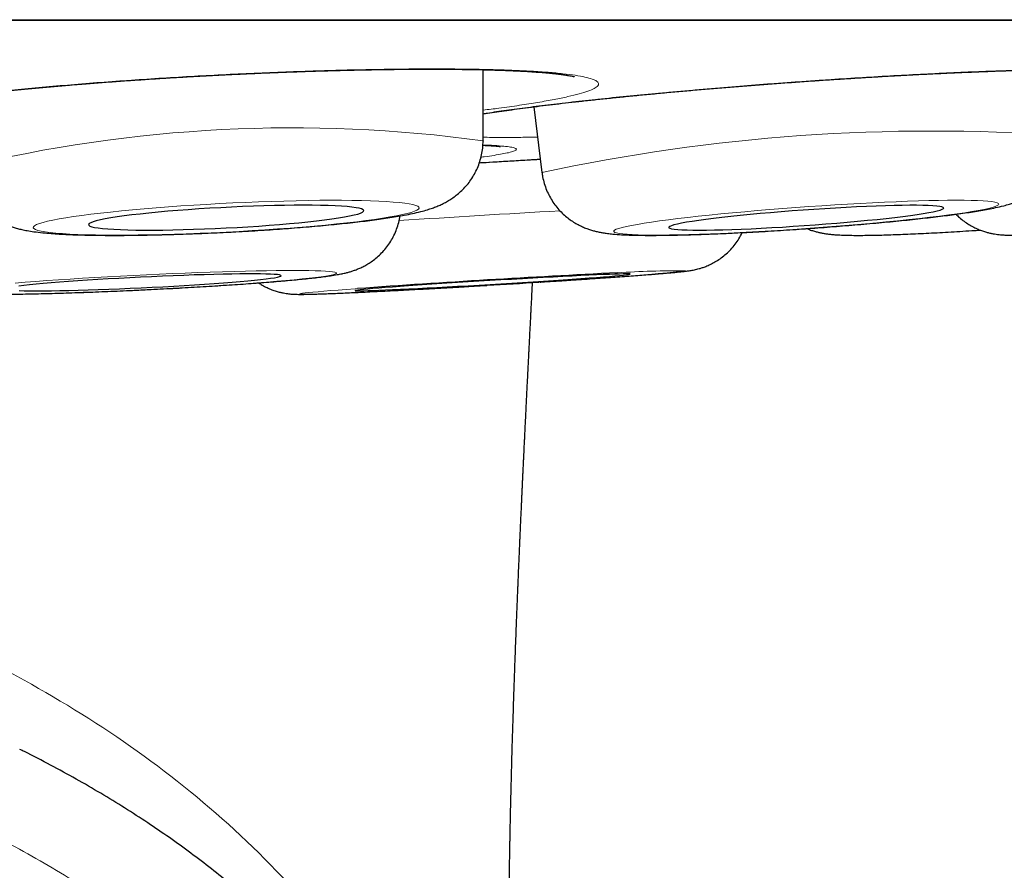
# Model space of a CAD drawing. Header units: millimetres. Extents: x 8 to 761, y 12 to 790.
# Tile 10 of 241: x 360.12 to 364.5, y 353.23 to 357.01. Entities that reach past the tile are written whole.
import ezdxf

# ---------------------------------------------------------------- set-up
doc = ezdxf.new("R2010")
doc.units = ezdxf.units.MM

msp = doc.modelspace()

# ---------------------------------------------------------------- linework, layer by layer
at = {"color": 252, "linetype": 'Continuous', "lineweight": 0}
msp.add_line((337.6885, 357.0097), (371.0841, 357.0097), dxfattribs=at)
at = {"color": 7, "linetype": 'Continuous', "lineweight": 30}
for p, q in [((337.7188, 357.0073), (371.0537, 357.0073)), ((362.1802, 356.4711), (362.1807, 356.7873)), ((362.4057, 356.6225), (362.4418, 356.3306)), ((362.1802, 356.4711), (362.1801, 356.47)), ((362.4424, 356.3289), (362.4418, 356.3306))]:
    msp.add_line(p, q, dxfattribs=at)
at = {"color": 252, "linetype": 'Continuous', "lineweight": 0, "flags": 128}
for points in [[(361.0375, 356.0653), (361.0954, 356.0684), (361.1531, 356.0718), (361.2102, 356.0754), (361.2665, 356.0793), (361.3218, 356.0834), (361.3758, 356.0877), (361.4283, 356.0922), (361.4789, 356.0968), (361.5276, 356.1016), (361.574, 356.1066), (361.618, 356.1116), (361.6593, 356.1168), (361.6978, 356.1219), (361.7332, 356.1272), (361.7655, 356.1324), (361.7945, 356.1376), (361.82, 356.1428), (361.842, 356.1479), (361.8603, 356.1529), (361.8748, 356.1579), (361.8855, 356.1626), (361.8923, 356.1673), (361.8953, 356.1718), (361.8943, 356.176), (361.8894, 356.1801), (361.8806, 356.1839), (361.868, 356.1875), (361.8516, 356.1908), (361.8315, 356.1939), (361.8077, 356.1966), (361.7805, 356.199), (361.7498, 356.2012), (361.7159, 356.2029), (361.6789, 356.2044), (361.639, 356.2055), (361.5963, 356.2063), (361.5511, 356.2067), (361.5035, 356.2067), (361.4538, 356.2065), (361.4023, 356.2058), (361.349, 356.2048), (361.2943, 356.2035), (361.2385, 356.2018), (361.1817, 356.1998), (361.1243, 356.1975), (361.0665, 356.1948), (361.0085, 356.1919), (360.9507, 356.1887), (360.8933, 356.1852), (360.8365, 356.1814), (360.7807, 356.1774), (360.726, 356.1732), (360.6728, 356.1688), (360.6212, 356.1643), (360.5715, 356.1595), (360.5239, 356.1546), (360.4787, 356.1496), (360.4361, 356.1445), (360.3961, 356.1394), (360.3591, 356.1342), (360.3252, 356.129), (360.2946, 356.1237), (360.2673, 356.1185), (360.2436, 356.1134), (360.2234, 356.1083), (360.207, 356.1033), (360.1944, 356.0985), (360.1856, 356.0937), (360.1807, 356.0892), (360.1798, 356.0848), (360.1827, 356.0806), (360.1895, 356.0767), (360.2002, 356.073), (360.2148, 356.0695), (360.233, 356.0663), (360.255, 356.0635), (360.2805, 356.0609), (360.3095, 356.0586), (360.3418, 356.0566), (360.3773, 356.055), (360.4157, 356.0537), (360.4571, 356.0528), (360.501, 356.0522), (360.5474, 356.052), (360.5961, 356.0521), (360.6468, 356.0526), (360.6992, 356.0534), (360.7532, 356.0545), (360.8085, 356.056), (360.8648, 356.0579), (360.922, 356.0601), (360.9796, 356.0625), (361.0375, 356.0653)], [(364.4744, 356.19), (364.4722, 356.1931), (364.4661, 356.1959), (364.4562, 356.1984), (364.4424, 356.2006), (364.4248, 356.2025), (364.4036, 356.204), (364.3788, 356.2053), (364.3505, 356.2061), (364.3189, 356.2066), (364.284, 356.2068), (364.2461, 356.2066), (364.2054, 356.206), (364.162, 356.2051), (364.1161, 356.2039), (364.0679, 356.2023), (364.0176, 356.2004), (363.9656, 356.1981), (363.9119, 356.1956), (363.8569, 356.1927), (363.8008, 356.1896), (363.7439, 356.1861), (363.6864, 356.1824), (363.6286, 356.1785), (363.5707, 356.1744), (363.5131, 356.17), (363.4559, 356.1655), (363.3995, 356.1608), (363.344, 356.1559), (363.2898, 356.151), (363.2371, 356.1459), (363.1862, 356.1407), (363.1372, 356.1356), (363.0904, 356.1303), (363.046, 356.1251), (363.0042, 356.1199), (362.9652, 356.1147), (362.9292, 356.1096), (362.8963, 356.1046), (362.8667, 356.0997), (362.8406, 356.095), (362.8179, 356.0904), (362.799, 356.0859), (362.7837, 356.0817), (362.7723, 356.0777), (362.7648, 356.0739), (362.7611, 356.0704), (362.7613, 356.0672), (362.7654, 356.0642), (362.7735, 356.0615), (362.7853, 356.0592), (362.801, 356.0571), (362.8204, 356.0554), (362.8434, 356.054), (362.87, 356.053), (362.9, 356.0523), (362.9332, 356.052), (362.9696, 356.052), (363.009, 356.0524), (363.0511, 356.0531), (363.0958, 356.0542), (363.1428, 356.0556), (363.1921, 356.0574), (363.2432, 356.0595), (363.2961, 356.0619), (363.3505, 356.0646), (363.4061, 356.0676), (363.4626, 356.0709), (363.5198, 356.0744), (363.5775, 356.0782), (363.6354, 356.0823), (363.6932, 356.0865), (363.7507, 356.091), (363.8075, 356.0956), (363.8635, 356.1004), (363.9183, 356.1053), (363.9718, 356.1103), (364.0237, 356.1154), (364.0737, 356.1206), (364.1216, 356.1258), (364.1672, 356.131), (364.2103, 356.1362), (364.2508, 356.1414), (364.2883, 356.1466), (364.3227, 356.1516), (364.354, 356.1566), (364.3819, 356.1614), (364.4063, 356.1661), (364.4271, 356.1706), (364.4442, 356.1749), (364.4575, 356.179), (364.467, 356.1829), (364.4727, 356.1866), (364.4744, 356.19)], [(361.5285, 355.8831), (361.5265, 355.8852), (361.5205, 355.8871), (361.5107, 355.8889), (361.497, 355.8904), (361.4795, 355.8917), (361.4584, 355.8927), (361.4336, 355.8935), (361.4054, 355.8941), (361.3738, 355.8945), (361.3391, 355.8946), (361.3012, 355.8945), (361.2605, 355.8941), (361.2171, 355.8935), (361.1712, 355.8926), (361.123, 355.8915), (361.0728, 355.8902), (361.0207, 355.8887), (360.967, 355.887), (360.912, 355.885), (360.8559, 355.8829), (360.7989, 355.8805), (360.7413, 355.878), (360.6835, 355.8754), (360.6255, 355.8725), (360.5678, 355.8696), (360.5105, 355.8665), (360.454, 355.8633), (360.3984, 355.86), (360.3441, 355.8566), (360.2913, 355.8531), (360.2402, 355.8496), (360.1911, 355.8461), (360.1441, 355.8425), (360.0996, 355.8389)], [(360.1019, 355.7897), (360.1466, 355.7905), (360.1937, 355.7914), (360.2429, 355.7926), (360.2941, 355.794), (360.347, 355.7957), (360.4014, 355.7975), (360.457, 355.7996), (360.5136, 355.8018), (360.5709, 355.8042), (360.6287, 355.8068), (360.6866, 355.8096), (360.7445, 355.8125), (360.802, 355.8155), (360.859, 355.8187), (360.9151, 355.8219), (360.97, 355.8253), (361.0236, 355.8287), (361.0756, 355.8322), (361.1257, 355.8357), (361.1738, 355.8393), (361.2196, 355.8428), (361.2628, 355.8464), (361.3034, 355.8499), (361.341, 355.8534), (361.3757, 355.8569), (361.407, 355.8603), (361.4351, 355.8636), (361.4596, 355.8668), (361.4806, 355.8699), (361.4978, 355.8728), (361.5113, 355.8756), (361.5209, 355.8783), (361.5267, 355.8808), (361.5285, 355.8831)], [(361.6223, 355.8141), (361.6107, 355.8133), (361.5716, 355.8103), (361.5354, 355.8075), (361.5024, 355.8049), (361.4726, 355.8024), (361.4463, 355.8002), (361.4235, 355.7981), (361.4043, 355.7962), (361.3889, 355.7945), (361.3773, 355.793), (361.3695, 355.7917), (361.3657, 355.7907), (361.3657, 355.7899), (361.3697, 355.7894), (361.3775, 355.789), (361.3892, 355.789), (361.4047, 355.7891), (361.424, 355.7895), (361.4469, 355.7902), (361.4733, 355.7911), (361.5031, 355.7922), (361.5363, 355.7935), (361.5725, 355.7951), (361.6117, 355.7968), (361.6537, 355.7988), (361.6984, 355.801), (361.7454, 355.8033), (361.7945, 355.8059), (361.8457, 355.8086), (361.8985, 355.8114), (361.9528, 355.8144), (362.0084, 355.8175), (362.0649, 355.8207), (362.1222, 355.824), (362.1799, 355.8274), (362.1987, 355.8286)]]:
    msp.add_lwpolyline(points, dxfattribs=at)
at = {"color": 7, "linetype": 'Continuous', "lineweight": 30, "flags": 128}
for points in [[(361.0375, 356.0837), (361.0862, 356.0863), (361.1345, 356.0892), (361.1822, 356.0923), (361.229, 356.0957), (361.2746, 356.0993), (361.3187, 356.103), (361.361, 356.107), (361.4013, 356.111), (361.4392, 356.1152), (361.4747, 356.1195), (361.5073, 356.1239), (361.537, 356.1283), (361.5636, 356.1327), (361.5868, 356.137), (361.6065, 356.1413), (361.6226, 356.1456), (361.6351, 356.1497), (361.6437, 356.1538), (361.6486, 356.1576), (361.6495, 356.1613), (361.6466, 356.1648), (361.6399, 356.168), (361.6293, 356.171), (361.615, 356.1738), (361.5971, 356.1763), (361.5756, 356.1784), (361.5507, 356.1803), (361.5226, 356.1818), (361.4913, 356.183), (361.4573, 356.1839), (361.4205, 356.1844), (361.3814, 356.1846), (361.3401, 356.1844), (361.2968, 356.1839), (361.252, 356.183), (361.2057, 356.1818), (361.1584, 356.1803), (361.1104, 356.1784), (361.0619, 356.1763), (361.0132, 356.1738), (360.9647, 356.171), (360.9166, 356.168), (360.8693, 356.1648), (360.8231, 356.1613), (360.7782, 356.1576), (360.735, 356.1538), (360.6936, 356.1497), (360.6545, 356.1456), (360.6178, 356.1413), (360.5837, 356.137), (360.5525, 356.1327), (360.5243, 356.1283), (360.4995, 356.1239), (360.478, 356.1195), (360.46, 356.1152), (360.4457, 356.111), (360.4351, 356.107), (360.4284, 356.103), (360.4255, 356.0993), (360.4265, 356.0957), (360.4313, 356.0923), (360.4399, 356.0892), (360.4524, 356.0863), (360.4685, 356.0837), (360.4883, 356.0813), (360.5115, 356.0793), (360.538, 356.0776), (360.5677, 356.0763), (360.6004, 356.0752), (360.6358, 356.0745), (360.6738, 356.0742), (360.714, 356.0742), (360.7564, 356.0745), (360.8004, 356.0752), (360.846, 356.0763), (360.8928, 356.0776), (360.9406, 356.0793), (360.9889, 356.0813), (361.0375, 356.0837)], [(364.229, 356.1726), (364.2268, 356.1752), (364.2208, 356.1775), (364.2111, 356.1795), (364.1975, 356.1812), (364.1803, 356.1825), (364.1595, 356.1836), (364.1353, 356.1842), (364.1079, 356.1846), (364.0773, 356.1845), (364.0438, 356.1842), (364.0076, 356.1835), (363.969, 356.1824), (363.9281, 356.181), (363.8853, 356.1793), (363.8408, 356.1772), (363.7949, 356.1749), (363.7478, 356.1723), (363.7, 356.1694), (363.6516, 356.1662), (363.603, 356.1628), (363.5544, 356.1593), (363.5063, 356.1555), (363.4589, 356.1515), (363.4125, 356.1474), (363.3674, 356.1432), (363.3238, 356.1389), (363.2822, 356.1346), (363.2426, 356.1302), (363.2054, 356.1258), (363.1708, 356.1214), (363.1391, 356.1171), (363.1103, 356.1129), (363.0848, 356.1087), (363.0627, 356.1047), (363.044, 356.1009), (363.029, 356.0972), (363.0177, 356.0938), (363.0102, 356.0905), (363.0065, 356.0875), (363.0067, 356.0848), (363.0108, 356.0823), (363.0187, 356.0802), (363.0303, 356.0783), (363.0457, 356.0768), (363.0647, 356.0756), (363.0872, 356.0748), (363.1131, 356.0743), (363.1421, 356.0741), (363.1742, 356.0743), (363.209, 356.0749), (363.2465, 356.0758), (363.2862, 356.077), (363.3281, 356.0785), (363.3718, 356.0804), (363.4171, 356.0826), (363.4636, 356.0851), (363.5111, 356.0879), (363.5593, 356.0909), (363.6078, 356.0942), (363.6564, 356.0977), (363.7048, 356.1013), (363.7526, 356.1052), (363.7995, 356.1092), (363.8453, 356.1134), (363.8897, 356.1176), (363.9323, 356.122), (363.973, 356.1263), (364.0114, 356.1307), (364.0473, 356.1351), (364.0805, 356.1395), (364.1108, 356.1437), (364.1379, 356.1479), (364.1618, 356.152), (364.1822, 356.1559), (364.199, 356.1597), (364.2122, 356.1633), (364.2216, 356.1666), (364.2272, 356.1697), (364.229, 356.1726)], [(361.2828, 355.8713), (361.2808, 355.873), (361.2749, 355.8746), (361.2652, 355.876), (361.2517, 355.8771), (361.2346, 355.878), (361.2139, 355.8787), (361.1897, 355.8792), (361.1623, 355.8794), (361.1318, 355.8794), (361.0983, 355.8792), (361.0622, 355.8787), (361.0236, 355.878), (360.9827, 355.877), (360.9399, 355.8759), (360.8953, 355.8745), (360.8494, 355.8729), (360.8023, 355.8711), (360.7544, 355.8691), (360.7059, 355.867), (360.6572, 355.8647), (360.6087, 355.8622), (360.5605, 355.8596), (360.513, 355.8569), (360.4665, 355.8541), (360.4212, 355.8513), (360.3776, 355.8483), (360.3358, 355.8454), (360.2961, 355.8424), (360.2588, 355.8394), (360.2241, 355.8364), (360.1923, 355.8335), (360.1634, 355.8306), (360.1378, 355.8277), (360.1155, 355.825)], [(360.1164, 355.8051), (360.1389, 355.8045), (360.1647, 355.8042), (360.1937, 355.8041), (360.2257, 355.8042), (360.2605, 355.8046), (360.2979, 355.8052), (360.3377, 355.806), (360.3796, 355.8071), (360.4233, 355.8084), (360.4686, 355.8099), (360.5151, 355.8115), (360.5627, 355.8134), (360.6109, 355.8155), (360.6595, 355.8177), (360.7082, 355.8201), (360.7566, 355.8226), (360.8045, 355.8253), (360.8515, 355.828), (360.8974, 355.8308), (360.9419, 355.8337), (360.9846, 355.8367), (361.0254, 355.8397), (361.0639, 355.8427), (361.0999, 355.8457), (361.1333, 355.8486), (361.1636, 355.8515), (361.1909, 355.8544), (361.2149, 355.8572), (361.2354, 355.8599), (361.2524, 355.8624), (361.2657, 355.8649), (361.2752, 355.8672), (361.2809, 355.8693), (361.2828, 355.8713)], [(362.8345, 355.8785), (362.8325, 355.8791), (362.8267, 355.8794), (362.817, 355.8795), (362.8036, 355.8793), (362.7865, 355.8789), (362.7659, 355.8783), (362.7418, 355.8774), (362.7145, 355.8763), (362.684, 355.875), (362.6506, 355.8735), (362.6145, 355.8718), (362.5759, 355.8698), (362.5351, 355.8678), (362.4923, 355.8655), (362.4479, 355.8631), (362.4019, 355.8606), (362.3549, 355.8579), (362.307, 355.8552), (362.2586, 355.8523), (362.21, 355.8494), (362.1614, 355.8465), (362.1132, 355.8435), (362.0658, 355.8405), (362.0193, 355.8375), (361.9741, 355.8345), (361.9304, 355.8316), (361.8886, 355.8288), (361.849, 355.826), (361.8117, 355.8233), (361.777, 355.8208), (361.7451, 355.8183), (361.7162, 355.8161), (361.6905, 355.814), (361.6682, 355.812), (361.6494, 355.8103), (361.6342, 355.8087), (361.6228, 355.8074), (361.6151, 355.8063), (361.6113, 355.8054), (361.6113, 355.8047), (361.6152, 355.8043), (361.623, 355.8041), (361.6345, 355.8041), (361.6497, 355.8044), (361.6686, 355.8049), (361.691, 355.8057), (361.7167, 355.8067), (361.7457, 355.8079), (361.7776, 355.8093), (361.8124, 355.8109), (361.8498, 355.8127), (361.8895, 355.8147), (361.9313, 355.8169), (361.975, 355.8192), (362.0202, 355.8217), (362.0667, 355.8243), (362.1142, 355.827), (362.1624, 355.8298), (362.211, 355.8327), (362.2596, 355.8356), (362.308, 355.8386), (362.3559, 355.8416), (362.4029, 355.8446), (362.4488, 355.8475), (362.4932, 355.8505), (362.536, 355.8534), (362.5767, 355.8562), (362.6153, 355.8589), (362.6513, 355.8615), (362.6846, 355.864), (362.7151, 355.8664), (362.7423, 355.8685), (362.7664, 355.8706), (362.7869, 355.8724), (362.8039, 355.8741), (362.8173, 355.8755), (362.8268, 355.8767), (362.8326, 355.8777), (362.8345, 355.8785)]]:
    msp.add_lwpolyline(points, dxfattribs=at)
at = {"color": 252, "linetype": 'Continuous', "lineweight": 0}
for centre, radius, start, end in [((361.3343, 350.3071), 6.2218, 82.18611, 103.64943), ((364.1732, 348.2834), 8.2313, 85.95974, 102.14242), ((367.1249, 274.2267), 82.0623, 93.215078, 93.716467), ((361.9044, 366.8207), 10.9905, 272.73393, 276.14088), ((363.0432, 352.1371), 3.7563, 89.437, 94.0399)]:
    msp.add_arc(centre, radius, start, end, dxfattribs=at)
at = {"color": 7, "linetype": 'Continuous', "lineweight": 30}
for centre, radius, start, end in [((365.386, 303.2183), 52.7303, 92.83441, 94.09312), ((358.5573, 416.8907), 61.1706, 273.412729, 273.62852)]:
    msp.add_arc(centre, radius, start, end, dxfattribs=at)
for points, knots in [([(359.4333, 356.5946), (359.4333, 356.5946), (359.4332, 356.5946), (359.4361, 356.5958), (359.4421, 356.5979), (359.4517, 356.6009), (359.4648, 356.6046), (359.4818, 356.609), (359.5026, 356.6139), (359.5272, 356.6192), (359.5555, 356.6248), (359.5876, 356.6308), (359.6232, 356.6369), (359.6624, 356.6432), (359.7048, 356.6497), (359.7502, 356.6562), (359.7986, 356.6627), (359.8495, 356.6692), (359.9031, 356.6757), (359.9591, 356.6822), (360.0176, 356.6886), (360.0784, 356.6949), (360.1412, 356.7012), (360.2059, 356.7073), (360.2725, 356.7133), (360.333, 356.7185), (360.3837, 356.7227), (360.435, 356.7268), (360.4949, 356.7314), (360.5671, 356.7367), (360.6401, 356.7418), (360.714, 356.7467), (360.7885, 356.7514), (360.8635, 356.7559), (360.939, 356.7601), (361.0148, 356.764), (361.0904, 356.7677), (361.1657, 356.7712), (361.2407, 356.7743), (361.3154, 356.7772), (361.3895, 356.7798), (361.4629, 356.7822), (361.5352, 356.7842), (361.6063, 356.7859), (361.6758, 356.7873), (361.7437, 356.7884), (361.8101, 356.7892), (361.875, 356.7897), (361.9384, 356.7899), (361.9998, 356.7898), (362.059, 356.7893), (362.1157, 356.7886), (362.1696, 356.7876), (362.2207, 356.7863), (362.2691, 356.7847), (362.3149, 356.7828), (362.3579, 356.7807), (362.3979, 356.7783), (362.4345, 356.7758), (362.4676, 356.773), (362.4969, 356.7701), (362.5222, 356.7672), (362.5434, 356.7643), (362.56, 356.7617), (362.5722, 356.7594), (362.5806, 356.7575), (362.5851, 356.7564), (362.5869, 356.7558), (362.5865, 356.7559), (362.5864, 356.7559)], [0, 0, 0, 0, 0.00526, 0.015102, 0.025932, 0.037726, 0.050404, 0.06384, 0.077883, 0.092366, 0.107231, 0.122514, 0.13812, 0.153969, 0.169996, 0.186146, 0.20237, 0.21863, 0.234799, 0.251188, 0.267598, 0.28403, 0.300488, 0.316974, 0.333496, 0.35006, 0.361033, 0.369775, 0.386328, 0.402859, 0.419384, 0.435913, 0.452454, 0.469011, 0.485593, 0.502207, 0.518839, 0.535344, 0.551889, 0.568483, 0.585106, 0.601733, 0.618337, 0.634895, 0.651386, 0.667792, 0.684226, 0.700748, 0.717322, 0.733907, 0.750451, 0.766911, 0.783244, 0.799421, 0.81556, 0.83177, 0.84799, 0.864148, 0.880176, 0.895995, 0.911517, 0.926636, 0.941238, 0.955584, 0.967898, 0.979408, 0.990011, 0.999662, 1, 1, 1, 1]), ([(362.1803, 356.5905), (362.1806, 356.5905), (362.193, 356.5926), (362.2203, 356.5968), (362.2625, 356.6031), (362.3081, 356.6095), (362.3564, 356.6161), (362.4074, 356.6227), (362.4609, 356.6294), (362.5168, 356.6361), (362.5751, 356.6429), (362.6357, 356.6497), (362.6984, 356.6564), (362.763, 356.6632), (362.8294, 356.6699), (362.898, 356.6766), (362.9571, 356.6822), (363.0171, 356.6878), (363.0773, 356.6932), (363.1497, 356.6995), (363.223, 356.7057), (363.2971, 356.7118), (363.3718, 356.7177), (363.447, 356.7235), (363.5226, 356.7291), (363.5984, 356.7345), (363.6741, 356.7397), (363.7495, 356.7447), (363.8244, 356.7495), (363.8991, 356.7541), (363.9732, 356.7584), (364.0465, 356.7625), (364.1187, 356.7663), (364.1897, 356.7699), (364.2591, 356.7731), (364.3268, 356.7761), (364.3931, 356.7788), (364.4579, 356.7812), (364.5211, 356.7834), (364.5824, 356.7852), (364.6414, 356.7868), (364.698, 356.788), (364.7518, 356.7889), (364.8028, 356.7895), (364.8511, 356.7898), (364.8968, 356.7899), (364.9398, 356.7896), (364.9798, 356.789), (365.0166, 356.7882), (365.0499, 356.7871), (365.0794, 356.7858), (365.1049, 356.7843), (365.1265, 356.7826), (365.1435, 356.781), (365.156, 356.7795), (365.1646, 356.7783), (365.1693, 356.7775), (365.1713, 356.777), (365.1708, 356.7771), (365.1708, 356.7771)], [0, 0, 0, 0, 0.000445, 0.018781, 0.037302, 0.055949, 0.074671, 0.093425, 0.112158, 0.130877, 0.149758, 0.168653, 0.187569, 0.206509, 0.225482, 0.244494, 0.263909, 0.273943, 0.29295, 0.311928, 0.330899, 0.349873, 0.368859, 0.387863, 0.406894, 0.425961, 0.445051, 0.463993, 0.482981, 0.502026, 0.521104, 0.540188, 0.559248, 0.578258, 0.597193, 0.616036, 0.634906, 0.65388, 0.672918, 0.691976, 0.710994, 0.729925, 0.748722, 0.767352, 0.785943, 0.804617, 0.823324, 0.841982, 0.860517, 0.878844, 0.896865, 0.914461, 0.931503, 0.948258, 0.962646, 0.976041, 0.988281, 0.999287, 1, 1, 1, 1]), ([(361.0375, 356.0645), (361.0473, 356.065), (361.0758, 356.0665), (361.1228, 356.0691), (361.1784, 356.0724), (361.2334, 356.076), (361.2878, 356.0798), (361.3412, 356.0839), (361.3936, 356.0881), (361.4448, 356.0925), (361.4945, 356.0971), (361.5427, 356.1019), (361.5892, 356.1068), (361.634, 356.112), (361.6769, 356.1172), (361.7179, 356.1227), (361.7571, 356.1283), (361.7946, 356.1343), (361.831, 356.1407), (361.8671, 356.1479), (361.9008, 356.1557), (361.9299, 356.1637), (361.9537, 356.1715), (361.9738, 356.179), (361.9931, 356.1874), (362.0122, 356.1969), (362.0314, 356.2079), (362.0509, 356.221), (362.0707, 356.2364), (362.0902, 356.2543), (362.109, 356.2748), (362.1265, 356.2978), (362.1421, 356.323), (362.1554, 356.35), (362.1661, 356.3785), (362.174, 356.4081), (362.1791, 356.4391), (362.1798, 356.4602), (362.1801, 356.4711)], [0, 0, 0, 0, 0.017788, 0.051602, 0.085427, 0.119269, 0.15314, 0.187052, 0.221021, 0.255064, 0.289203, 0.323467, 0.357891, 0.392527, 0.427446, 0.462749, 0.498596, 0.535243, 0.573143, 0.613199, 0.65758, 0.694468, 0.719445, 0.741631, 0.761274, 0.779373, 0.796735, 0.813954, 0.831282, 0.848987, 0.867112, 0.885573, 0.904261, 0.923086, 0.941991, 0.96094, 0.979916, 1, 1, 1, 1]), ([(362.4423, 356.3305), (362.443, 356.3242), (362.445, 356.3073), (362.4518, 356.2808), (362.4621, 356.2516), (362.4752, 356.2242), (362.4905, 356.1988), (362.5078, 356.1755), (362.5266, 356.1546), (362.5465, 356.1361), (362.567, 356.1201), (362.5876, 356.1066), (362.6078, 356.0955), (362.6271, 356.0866), (362.6455, 356.0794), (362.663, 356.0737), (362.6799, 356.069), (362.6968, 356.0652), (362.7145, 356.062), (362.7349, 356.059), (362.7618, 356.056), (362.7931, 356.0538), (362.8283, 356.0522), (362.8631, 356.0513), (362.8999, 356.0508), (362.9394, 356.0507), (362.9803, 356.051), (363.0229, 356.0517), (363.0673, 356.0526), (363.1134, 356.0539), (363.1612, 356.0555), (363.2105, 356.0574), (363.2613, 356.0596), (363.3132, 356.0621), (363.3663, 356.0648), (363.4203, 356.0678), (363.4749, 356.0711), (363.5301, 356.0746), (363.5856, 356.0783), (363.6412, 356.0822), (363.6967, 356.0863), (363.7518, 356.0905), (363.8065, 356.095), (363.8605, 356.0996), (363.9136, 356.1043), (363.9656, 356.1091), (364.0164, 356.114), (364.0657, 356.119), (364.1134, 356.1241), (364.1594, 356.1293), (364.2036, 356.1345), (364.2457, 356.1397), (364.2859, 356.145), (364.324, 356.1504), (364.3601, 356.1558), (364.3945, 356.1614), (364.4277, 356.1674), (364.4612, 356.1741), (364.4917, 356.1813), (364.5178, 356.1887), (364.5382, 356.1955), (364.5553, 356.202), (364.5726, 356.2096), (364.5903, 356.2185), (364.6087, 356.2292), (364.6278, 356.2421), (364.6473, 356.2576), (364.6668, 356.2759), (364.6855, 356.2968), (364.7028, 356.3202), (364.718, 356.3457), (364.7309, 356.373), (364.741, 356.4017), (364.7483, 356.4314), (364.7526, 356.4626), (364.7537, 356.4843), (364.7532, 356.4957), (364.7531, 356.4959)], [0, 0, 0, 0, 0.005838, 0.015465, 0.024896, 0.034142, 0.043207, 0.052092, 0.06079, 0.069283, 0.077544, 0.08554, 0.093255, 0.100733, 0.108107, 0.115589, 0.123404, 0.131929, 0.141686, 0.153508, 0.169076, 0.193261, 0.212657, 0.230765, 0.249881, 0.268133, 0.285888, 0.303338, 0.320584, 0.337689, 0.35469, 0.371616, 0.388483, 0.405307, 0.422097, 0.438862, 0.455608, 0.47234, 0.489064, 0.505783, 0.522502, 0.539223, 0.55595, 0.572687, 0.58944, 0.606213, 0.623013, 0.639848, 0.656729, 0.673669, 0.690685, 0.707803, 0.725059, 0.742508, 0.760235, 0.778389, 0.797245, 0.817412, 0.84065, 0.857246, 0.867469, 0.876585, 0.884878, 0.892782, 0.900622, 0.908571, 0.916819, 0.925403, 0.934264, 0.943313, 0.952479, 0.961715, 0.970994, 0.980299, 0.98962, 0.999799, 1, 1, 1, 1]), ([(364.2832, 356.1447), (364.2883, 356.1397), (364.2996, 356.1284), (364.319, 356.1131), (364.3402, 356.0988), (364.3614, 356.087), (364.3817, 356.0776), (364.4008, 356.0704), (364.4182, 356.065), (364.4341, 356.061), (364.4486, 356.058), (364.4622, 356.0558), (364.4756, 356.0541), (364.4896, 356.0528), (364.5059, 356.0517), (364.5273, 356.0509), (364.5528, 356.0507), (364.5819, 356.0509), (364.612, 356.0515), (364.6446, 356.0524), (364.68, 356.0537), (364.7173, 356.0553), (364.7567, 356.0572), (364.7981, 356.0594), (364.8416, 356.0619), (364.887, 356.0646), (364.9341, 356.0676), (364.9829, 356.0708), (365.0331, 356.0742), (365.0846, 356.0779), (365.1372, 356.0817), (365.1907, 356.0858), (365.245, 356.09), (365.2997, 356.0944), (365.3547, 356.0989), (365.4098, 356.1036), (365.4647, 356.1083), (365.5193, 356.1131), (365.5734, 356.118), (365.6267, 356.123), (365.6791, 356.128), (365.7303, 356.133), (365.7802, 356.138), (365.8285, 356.143), (365.8752, 356.1479), (365.92, 356.1528), (365.9628, 356.1576), (366.0035, 356.1623), (366.042, 356.167), (366.0782, 356.1715), (366.1121, 356.176), (366.1437, 356.1804), (366.1733, 356.1848), (366.2014, 356.1893), (366.2286, 356.1942), (366.2521, 356.1991), (366.2721, 356.2041), (366.2877, 356.2086), (366.3016, 356.2131), (366.3162, 356.2187), (366.3321, 356.2256), (366.3494, 356.2342), (366.3681, 356.2452), (366.388, 356.259), (366.4084, 356.2757), (366.4283, 356.2953), (366.4469, 356.3174), (366.4637, 356.3418), (366.4781, 356.3681), (366.49, 356.3959), (366.4991, 356.425), (366.5054, 356.456), (366.5084, 356.4844), (366.5078, 356.5027), (366.5076, 356.5097)], [0, 0, 0, 0, 0.00676, 0.015338, 0.023636, 0.031586, 0.039111, 0.046168, 0.052825, 0.059284, 0.065841, 0.072748, 0.080437, 0.089496, 0.10089, 0.116749, 0.139673, 0.159088, 0.177387, 0.196711, 0.215314, 0.233512, 0.251464, 0.269255, 0.286936, 0.304536, 0.322078, 0.339576, 0.357041, 0.37448, 0.3919, 0.409305, 0.426699, 0.444085, 0.461466, 0.478845, 0.496224, 0.513605, 0.53099, 0.548382, 0.565783, 0.583199, 0.600631, 0.618086, 0.63557, 0.653091, 0.670662, 0.688297, 0.70602, 0.723863, 0.741881, 0.760159, 0.778855, 0.798285, 0.819231, 0.841389, 0.855111, 0.863631, 0.871252, 0.87832, 0.885269, 0.892319, 0.899812, 0.907909, 0.916561, 0.925598, 0.934875, 0.944299, 0.953816, 0.963393, 0.973009, 0.982652, 0.993388, 1, 1, 1, 1]), ([(362.1791, 356.4515), (362.1807, 356.4514), (362.1911, 356.451), (362.207, 356.4501), (362.2254, 356.4489), (362.2391, 356.4477), (362.2488, 356.4467), (362.2546, 356.4459), (362.2573, 356.4455), (362.257, 356.4455), (362.2569, 356.4456)], [0, 0, 0, 0, 0.034574, 0.22149, 0.403667, 0.561447, 0.708516, 0.842475, 0.961728, 1, 1, 1, 1]), ([(362.1637, 356.3735), (362.1836, 356.3747), (362.2288, 356.3774), (362.2995, 356.3817), (362.37, 356.3858), (362.4149, 356.3884), (362.4345, 356.3896)], [0, 0, 0, 0, 0.219202, 0.499647, 0.781187, 1, 1, 1, 1]), ([(359.8661, 356.353), (359.8675, 356.3429), (359.8702, 356.3223), (359.8782, 356.2923), (359.889, 356.2634), (359.9024, 356.2363), (359.918, 356.2112), (359.9354, 356.1883), (359.9542, 356.1678), (359.9739, 356.1497), (359.9941, 356.1341), (360.0143, 356.1209), (360.0341, 356.1098), (360.0534, 356.1007), (360.0723, 356.0931), (360.0909, 356.0866), (360.1101, 356.0811), (360.1307, 356.0761), (360.1549, 356.0713), (360.1853, 356.0665), (360.22, 356.0624), (360.2575, 356.0591), (360.2951, 356.0566), (360.3347, 356.0546), (360.3767, 356.053), (360.4199, 356.0519), (360.4647, 356.0511), (360.5111, 356.0507), (360.5591, 356.0507), (360.6086, 356.051), (360.6595, 356.0516), (360.7116, 356.0526), (360.7648, 356.0539), (360.8189, 356.0554), (360.8738, 356.0573), (360.9293, 356.0595), (360.9839, 356.0618), (361.02, 356.0636), (361.0375, 356.0645)], [0, 0, 0, 0, 0.018947, 0.038497, 0.057674, 0.076503, 0.094994, 0.113148, 0.13095, 0.148377, 0.165406, 0.182059, 0.19846, 0.214891, 0.231689, 0.249401, 0.268818, 0.291084, 0.31811, 0.353854, 0.400336, 0.439858, 0.476794, 0.51574, 0.55297, 0.589175, 0.624732, 0.659848, 0.694653, 0.729229, 0.763634, 0.79791, 0.832087, 0.866188, 0.900234, 0.934238, 0.968215, 1, 1, 1, 1]), ([(359.5001, 356.0698), (359.5006, 356.0639), (359.5021, 356.0475), (359.5081, 356.0214), (359.5176, 355.9919), (359.5299, 355.9642), (359.5445, 355.9384), (359.5612, 355.9148), (359.5795, 355.8934), (359.5991, 355.8743), (359.6195, 355.8577), (359.6402, 355.8436), (359.6605, 355.832), (359.6799, 355.8227), (359.698, 355.8154), (359.7147, 355.8098), (359.7302, 355.8055), (359.7447, 355.8021), (359.7589, 355.7993), (359.7736, 355.797), (359.7902, 355.795), (359.8122, 355.7929), (359.8384, 355.7912), (359.8687, 355.79), (359.8999, 355.7891), (359.9333, 355.7886), (359.9695, 355.7884), (360.0075, 355.7884), (360.0474, 355.7887), (360.0893, 355.7891), (360.1332, 355.7898), (360.1789, 355.7908), (360.2264, 355.7919), (360.2755, 355.7932), (360.326, 355.7947), (360.3778, 355.7964), (360.4307, 355.7983), (360.4845, 355.8004), (360.539, 355.8026), (360.5939, 355.805), (360.6492, 355.8075), (360.7045, 355.8102), (360.7597, 355.813), (360.8145, 355.8159), (360.8688, 355.819), (360.9223, 355.8221), (360.9749, 355.8253), (361.0264, 355.8286), (361.0765, 355.8319), (361.1251, 355.8353), (361.172, 355.8388), (361.217, 355.8422), (361.2601, 355.8457), (361.3011, 355.8492), (361.34, 355.8528), (361.3766, 355.8563), (361.4109, 355.8599), (361.4432, 355.8635), (361.4736, 355.8673), (361.5031, 355.8713), (361.5289, 355.8755), (361.5511, 355.8797), (361.5689, 355.8837), (361.5848, 355.8879), (361.5996, 355.8924), (361.6151, 355.8979), (361.6316, 355.9046), (361.6493, 355.913), (361.6684, 355.9237), (361.6885, 355.937), (361.7092, 355.9532), (361.7295, 355.9723), (361.7486, 355.994), (361.7659, 356.018), (361.7809, 356.0439), (361.7935, 356.0715), (361.8031, 356.1004), (361.8088, 356.1224), (361.8101, 356.1349), (361.8104, 356.1372)], [0, 0, 0, 0, 0.005367, 0.014954, 0.024338, 0.033529, 0.042531, 0.051344, 0.05996, 0.068363, 0.076523, 0.084393, 0.091908, 0.099024, 0.105772, 0.112302, 0.118864, 0.1257, 0.133174, 0.141795, 0.152355, 0.166434, 0.18895, 0.20809, 0.225985, 0.244899, 0.262967, 0.28057, 0.297897, 0.315043, 0.332066, 0.349, 0.365869, 0.38269, 0.399473, 0.416229, 0.432963, 0.44968, 0.466386, 0.483082, 0.499774, 0.516463, 0.533152, 0.549844, 0.56654, 0.583244, 0.599959, 0.616689, 0.633438, 0.650214, 0.667021, 0.683872, 0.700778, 0.717757, 0.734835, 0.752053, 0.76947, 0.787189, 0.805401, 0.8245, 0.845535, 0.860757, 0.872956, 0.881809, 0.88964, 0.896834, 0.903819, 0.910836, 0.918173, 0.926006, 0.934331, 0.943019, 0.951939, 0.961001, 0.97015, 0.979356, 0.988598, 0.997863, 1, 1, 1, 1]), ([(363.621, 356.0808), (363.6232, 356.0798), (363.6316, 356.0762), (363.6455, 356.0715), (363.6622, 356.0666), (363.6779, 356.0628), (363.6932, 356.0598), (363.7089, 356.0574), (363.7262, 356.0553), (363.7479, 356.0534), (363.7739, 356.0519), (363.8041, 356.0511), (363.8355, 356.0507), (363.8686, 356.0508), (363.9042, 356.0512), (363.9426, 356.052), (363.9827, 356.0531), (364.0248, 356.0546), (364.0687, 356.0563), (364.1145, 356.0584), (364.162, 356.0607), (364.211, 356.0633), (364.2615, 356.0662), (364.3133, 356.0693), (364.3566, 356.072), (364.3828, 356.0737), (364.3911, 356.0743)], [0, 0, 0, 0, 0.007523, 0.028031, 0.048519, 0.069683, 0.092482, 0.118311, 0.149248, 0.189146, 0.24822, 0.307451, 0.362195, 0.414194, 0.469039, 0.522113, 0.574123, 0.625455, 0.676329, 0.726878, 0.77719, 0.827326, 0.877327, 0.927227, 0.977048, 1, 1, 1, 1]), ([(362.4323, 355.8429), (362.4391, 355.8434), (362.4636, 355.8449), (362.5051, 355.8476), (362.5564, 355.8509), (362.6063, 355.8542), (362.6548, 355.8575), (362.7015, 355.8607), (362.7464, 355.8638), (362.7892, 355.8669), (362.8299, 355.8699), (362.8682, 355.8727), (362.904, 355.8755), (362.9373, 355.8781), (362.9679, 355.8806), (362.9959, 355.883), (363.0213, 355.8852), (363.0442, 355.8874), (363.0654, 355.8896), (363.0831, 355.8917), (363.0975, 355.8937), (363.1093, 355.8956), (363.1191, 355.8975), (363.1295, 355.8998), (363.1415, 355.9029), (363.1555, 355.9072), (363.1719, 355.9131), (363.1909, 355.9213), (363.2121, 355.9323), (363.2343, 355.9464), (363.2564, 355.9634), (363.2774, 355.983), (363.2969, 356.005), (363.3141, 356.0293), (363.326, 356.0488), (363.3312, 356.0606), (363.3323, 356.0631)], [0, 0, 0, 0, 0.0151777, 0.0551746, 0.0951832, 0.1352072, 0.175251, 0.2153205, 0.255423, 0.2955681, 0.3357692, 0.3760448, 0.4164216, 0.4569396, 0.4976619, 0.5386925, 0.5802169, 0.6226009, 0.6666881, 0.71507, 0.7496661, 0.7681874, 0.7824761, 0.7952622, 0.8075624, 0.8199902, 0.833657, 0.8494491, 0.8675058, 0.8871017, 0.9075888, 0.9286713, 0.9501596, 0.9719197, 0.9938632, 1, 1, 1, 1]), ([(361.1819, 355.8396), (361.187, 355.8362), (361.1991, 355.8282), (361.2188, 355.8182), (361.2397, 355.8092), (361.2594, 355.8024), (361.2769, 355.7977), (361.292, 355.7944), (361.3048, 355.7923), (361.3159, 355.7908), (361.3257, 355.7899), (361.3348, 355.7892), (361.3439, 355.7888), (361.3542, 355.7885), (361.3689, 355.7883), (361.3871, 355.7885), (361.4101, 355.7889), (361.434, 355.7896), (361.4607, 355.7905), (361.4907, 355.7916), (361.523, 355.7929), (361.5579, 355.7943), (361.5951, 355.796), (361.6348, 355.7978), (361.6766, 355.7999), (361.7206, 355.802), (361.7665, 355.8044), (361.8141, 355.8068), (361.8634, 355.8095), (361.914, 355.8122), (361.9659, 355.8151), (362.0188, 355.8181), (362.0588, 355.8203), (362.0812, 355.8216), (362.0856, 355.8219)], [0, 0, 0, 0, 0.0142169, 0.0329656, 0.0506804, 0.0669959, 0.0815779, 0.0945117, 0.1063975, 0.1180903, 0.1304049, 0.1442181, 0.1608684, 0.1824146, 0.2131682, 0.2696834, 0.3142047, 0.3566417, 0.4014759, 0.4450215, 0.4878789, 0.5303367, 0.572542, 0.6145782, 0.6564965, 0.6983299, 0.7401006, 0.7818242, 0.8235119, 0.865172, 0.906811, 0.9484339, 0.9900447, 1, 1, 1, 1]), ([(362.0856, 355.8219), (362.0993, 355.8227), (362.1311, 355.8245), (362.1682, 355.8267), (362.1916, 355.8281), (362.1967, 355.8284)], [0, 0, 0, 0, 0.373093, 0.863484, 1, 1, 1, 1]), ([(362.2958, 353.0976), (362.2958, 353.1016), (362.296, 353.1146), (362.2962, 353.1352), (362.2965, 353.1585), (362.2968, 353.1786), (362.2971, 353.1954), (362.2973, 353.2099), (362.2975, 353.2264), (362.2978, 353.2454), (362.2982, 353.2672), (362.2986, 353.2895), (362.299, 353.3113), (362.2993, 353.3319), (362.2997, 353.351), (362.3, 353.3691), (362.3004, 353.3872), (362.3008, 353.406), (362.3012, 353.4263), (362.3017, 353.4507), (362.3023, 353.4779), (362.3029, 353.5067), (362.3036, 353.5336), (362.3042, 353.56), (362.3049, 353.5871), (362.3056, 353.616), (362.3063, 353.6456), (362.3071, 353.6747), (362.308, 353.7072), (362.309, 353.7441), (362.3102, 353.7865), (362.3115, 353.8302), (362.3129, 353.8746), (362.3143, 353.9185), (362.3155, 353.9566), (362.3166, 353.9897), (362.3176, 354.0191), (362.3186, 354.0505), (362.3198, 354.0832), (362.3209, 354.1154), (362.322, 354.1456), (362.3231, 354.1749), (362.3241, 354.2044), (362.3253, 354.2356), (362.3266, 354.2686), (362.3279, 354.304), (362.3293, 354.3407), (362.3308, 354.3773), (362.3322, 354.4124), (362.3334, 354.4431), (362.3345, 354.4699), (362.3355, 354.493), (362.3365, 354.5167), (362.3375, 354.542), (362.3386, 354.5676), (362.3397, 354.5935), (362.3408, 354.6187), (362.3419, 354.6436), (362.3429, 354.6668), (362.3438, 354.6881), (362.3447, 354.7086), (362.3457, 354.7299), (362.3467, 354.7528), (362.3478, 354.7776), (362.349, 354.8039), (362.3502, 354.8296), (362.3513, 354.8536), (362.3522, 354.8749), (362.3531, 354.894), (362.3539, 354.9119), (362.3547, 354.9289), (362.3555, 354.9463), (362.3564, 354.9647), (362.3574, 354.9849), (362.3584, 355.0068), (362.3595, 355.0292), (362.3605, 355.0503), (362.3613, 355.0688), (362.3621, 355.0845), (362.3627, 355.0978), (362.3633, 355.1096), (362.3639, 355.1223), (362.3647, 355.1379), (362.3656, 355.1572), (362.3667, 355.1798), (362.3679, 355.2045), (362.3692, 355.2319), (362.3706, 355.2601), (362.372, 355.2882), (362.3733, 355.3133), (362.3745, 355.3378), (362.3758, 355.364), (362.3773, 355.3937), (362.3788, 355.4249), (362.3804, 355.4552), (362.3817, 355.4815), (362.3828, 355.5038), (362.3838, 355.5227), (362.3847, 355.5406), (362.3856, 355.5588), (362.3866, 355.5781), (362.3877, 355.5985), (362.3888, 355.6208), (362.39, 355.6439), (362.3912, 355.6665), (362.3922, 355.6869), (362.3932, 355.7055), (362.3941, 355.7247), (362.3953, 355.7462), (362.3966, 355.7715), (362.398, 355.7992), (362.3992, 355.8227), (362.3999, 355.8367), (362.4002, 355.8409)], [0, 0, 0, 0, 0.004702, 0.0155482, 0.0253554, 0.0341269, 0.0418658, 0.0488469, 0.0558563, 0.065621, 0.0755322, 0.0855415, 0.0950424, 0.1040247, 0.1122879, 0.1198326, 0.1273009, 0.1353267, 0.1439096, 0.1530488, 0.1661164, 0.1781806, 0.1891934, 0.199647, 0.2108845, 0.2227576, 0.2351679, 0.2470318, 0.2582478, 0.2745258, 0.2914509, 0.3089805, 0.326519, 0.3438606, 0.3603351, 0.370954, 0.3821289, 0.3941823, 0.4070481, 0.4194147, 0.4307672, 0.4411359, 0.4524227, 0.4638342, 0.4759454, 0.489043, 0.5029325, 0.5163385, 0.529029, 0.5411508, 0.5495452, 0.5578325, 0.5660455, 0.5749407, 0.5848338, 0.5933061, 0.6023929, 0.6113925, 0.619512, 0.6267517, 0.633648, 0.6409471, 0.6488767, 0.6574359, 0.6666241, 0.6758971, 0.6838879, 0.6911367, 0.697644, 0.7034116, 0.7092993, 0.7148683, 0.7210392, 0.7278115, 0.7351845, 0.7430405, 0.7502695, 0.7562603, 0.761451, 0.765842, 0.7694381, 0.773148, 0.7784284, 0.784777, 0.7921927, 0.800623, 0.8089433, 0.818981, 0.828047, 0.8361426, 0.8432907, 0.8516615, 0.8612742, 0.8717532, 0.8814116, 0.8900461, 0.8966329, 0.9024691, 0.9078267, 0.9134864, 0.9194967, 0.9258573, 0.9325679, 0.940224, 0.9472635, 0.9535109, 0.9589667, 0.9643298, 0.9709922, 0.9786642, 0.9873447, 0.9962382, 1, 1, 1, 1]), ([(362.1532, 351.6187), (362.1451, 351.6413), (362.1247, 351.6987), (362.0884, 351.7893), (362.0448, 351.8903), (361.9986, 351.9882), (361.9499, 352.0834), (361.8987, 352.1762), (361.8445, 352.2677), (361.7871, 352.3579), (361.7269, 352.4466), (361.6638, 352.5336), (361.5979, 352.6187), (361.5295, 352.7018), (361.4587, 352.7826), (361.3854, 352.8614), (361.3092, 352.9385), (361.2297, 353.0145), (361.147, 353.0893), (361.061, 353.1627), (360.9719, 353.2346), (360.8799, 353.3049), (360.7854, 353.373), (360.6875, 353.4399), (360.5857, 353.5057), (360.4794, 353.5707), (360.3696, 353.6341), (360.2563, 353.6957), (360.1727, 353.7395), (360.1265, 353.7619), (360.1197, 353.7652)], [0, 0, 0, 0, 0.024072, 0.061117, 0.097671, 0.133993, 0.169021, 0.204132, 0.239375, 0.274723, 0.310147, 0.345619, 0.381103, 0.416566, 0.451954, 0.487095, 0.522678, 0.558775, 0.595379, 0.632474, 0.670036, 0.708032, 0.746415, 0.784546, 0.824661, 0.865579, 0.907142, 0.949423, 0.992494, 1, 1, 1, 1])]:
    msp.add_open_spline(points, degree=3, knots=knots, dxfattribs=at)
at = {"color": 252, "linetype": 'Continuous', "lineweight": 0}
for points, knots in [([(360.3799, 356.7232), (360.424, 356.7267), (360.5126, 356.7337), (360.6502, 356.7434), (360.79, 356.7524), (360.9314, 356.7605), (361.0733, 356.7678), (361.2149, 356.7742), (361.3551, 356.7796), (361.4927, 356.784), (361.6268, 356.7873), (361.7567, 356.7896), (361.8814, 356.7909), (361.9998, 356.791), (362.111, 356.7901), (362.2145, 356.7881), (362.3096, 356.785), (362.3955, 356.7809), (362.4712, 356.7758), (362.5367, 356.7696), (362.5915, 356.7626), (362.6351, 356.7547), (362.6669, 356.746), (362.687, 356.7364), (362.6953, 356.7262), (362.6918, 356.7154), (362.676, 356.704), (362.6484, 356.6922), (362.6093, 356.68), (362.559, 356.6675), (362.4974, 356.6547), (362.4253, 356.6419), (362.3429, 356.629), (362.2616, 356.6175), (362.204, 356.6104), (362.1804, 356.6075)], [0, 0, 0, 0, 0.03053, 0.061169, 0.091808, 0.122339, 0.152869, 0.183508, 0.214147, 0.244677, 0.275207, 0.305846, 0.336486, 0.367016, 0.397546, 0.428185, 0.458824, 0.489354, 0.519884, 0.550523, 0.581163, 0.611693, 0.642223, 0.672862, 0.703501, 0.734031, 0.764561, 0.7952, 0.82584, 0.85637, 0.8869, 0.917539, 0.948178, 0.978708, 1, 1, 1, 1]), ([(362.9633, 356.6833), (363.0075, 356.6874), (363.0962, 356.6955), (363.234, 356.7072), (363.3738, 356.7185), (363.5151, 356.7291), (363.6568, 356.7391), (363.7982, 356.7484), (363.938, 356.757), (364.0752, 356.7647), (364.2087, 356.7714), (364.338, 356.7773), (364.462, 356.7821), (364.5796, 356.786), (364.6899, 356.7887), (364.7926, 356.7904), (364.8867, 356.7911), (364.9715, 356.7907), (365.0462, 356.7891), (365.1106, 356.7865), (365.1643, 356.7829), (365.2067, 356.7782), (365.2373, 356.7725), (365.2563, 356.7659), (365.2634, 356.7584), (365.2587, 356.75), (365.2418, 356.7408), (365.2131, 356.7309), (365.173, 356.7204), (365.1216, 356.7092), (365.0591, 356.6976), (364.9861, 356.6855), (364.9029, 356.6731), (364.8243, 356.6622), (364.7703, 356.6555), (364.7503, 356.653)], [0, 0, 0, 0, 0.030634, 0.061377, 0.092121, 0.122755, 0.153389, 0.184132, 0.214876, 0.24551, 0.276144, 0.306887, 0.337631, 0.368265, 0.398899, 0.429642, 0.460386, 0.49102, 0.521654, 0.552397, 0.58314, 0.613774, 0.644408, 0.675152, 0.705895, 0.736529, 0.767163, 0.797907, 0.82865, 0.859284, 0.889918, 0.920662, 0.951405, 0.982039, 1, 1, 1, 1]), ([(359.852, 356.4883), (359.8296, 356.4888), (359.7729, 356.49), (359.6917, 356.493), (359.6079, 356.4974), (359.5345, 356.5027), (359.4718, 356.5091), (359.4199, 356.5164), (359.3792, 356.5245), (359.3501, 356.5334), (359.333, 356.5431), (359.3278, 356.5535), (359.3344, 356.5645), (359.3529, 356.5759), (359.3834, 356.5879), (359.4255, 356.6002), (359.4788, 356.6128), (359.5428, 356.6255), (359.6175, 356.6384), (359.7021, 356.6512), (359.7959, 356.664), (359.8982, 356.6766), (360.0086, 356.6889), (360.1263, 356.7008), (360.2498, 356.7124), (360.3366, 356.7196), (360.3799, 356.7232)], [0, 0, 0, 0, 0.0276382, 0.0699886, 0.1123391, 0.1545388, 0.1967385, 0.2390889, 0.2814394, 0.3236391, 0.3658388, 0.4081892, 0.4505397, 0.4927394, 0.5349391, 0.5772896, 0.61964, 0.6618397, 0.7040394, 0.7463899, 0.7887404, 0.8309401, 0.8731297, 0.91547, 0.9578104, 1, 1, 1, 1]), ([(362.1804, 356.5918), (362.1863, 356.5927), (362.2171, 356.5977), (362.2828, 356.6071), (362.3767, 356.6198), (362.4799, 356.6326), (362.5908, 356.6454), (362.709, 356.6583), (362.8329, 356.671), (362.9199, 356.6792), (362.9633, 356.6833)], [0, 0, 0, 0, 0.03297, 0.171351, 0.309731, 0.447619, 0.585468, 0.723809, 0.862151, 1, 1, 1, 1]), ([(362.4224, 356.4876), (362.3972, 356.4872), (362.338, 356.4863), (362.2566, 356.486), (362.205, 356.4866), (362.1802, 356.4868)], [0, 0, 0, 0, 0.278256, 0.653833, 1, 1, 1, 1]), ([(362.1791, 356.4526), (362.1877, 356.4523), (362.2164, 356.4513), (362.2536, 356.4489), (362.2906, 356.4454), (362.3154, 356.4412), (362.3282, 356.4364), (362.329, 356.4309), (362.318, 356.425), (362.2965, 356.4188), (362.2667, 356.4127), (362.2301, 356.4066), (362.1985, 356.4018), (362.1759, 356.399), (362.1709, 356.3984)], [0, 0, 0, 0, 0.042078, 0.140679, 0.239281, 0.337531, 0.435782, 0.534383, 0.632985, 0.731235, 0.813113, 0.895091, 0.976969, 1, 1, 1, 1]), ([(362.1637, 356.3736), (362.1716, 356.3741), (362.2267, 356.3774), (362.3175, 356.3828), (362.3994, 356.3876), (362.4345, 356.3896)], [0, 0, 0, 0, 0.087397, 0.608069, 1, 1, 1, 1]), ([(362.2666, 351.3116), (362.2171, 351.5036), (362.1183, 351.8874), (361.8683, 352.4293), (361.5395, 352.9258), (361.1388, 353.3666), (360.6794, 353.7456), (360.1766, 354.064), (359.6425, 354.3261), (358.9759, 354.5795), (358.1712, 354.7951), (357.2329, 354.9521), (356.2864, 355.0469), (355.3368, 355.0966), (354.7031, 355.1053), (354.3863, 355.1053), (354.3863, 355.1053)], [0, 0, 0, 0, 0.062509, 0.12494, 0.187376, 0.249869, 0.312328, 0.37485, 0.437357, 0.499864, 0.599758, 0.699823, 0.79994, 0.899967, 0.999997, 1, 1, 1, 1]), ([(354.3863, 354.3005), (354.4994, 354.3002), (354.7256, 354.2997), (355.065, 354.2945), (355.4043, 354.2858), (355.7437, 354.2726), (356.083, 354.2547), (356.4212, 354.2313), (356.758, 354.202), (357.0961, 354.1657), (357.4363, 354.1216), (357.7784, 354.0683), (358.1191, 354.0051), (358.453, 353.9321), (358.7792, 353.8486), (359.0624, 353.7642), (359.3081, 353.6808), (359.5171, 353.6022), (359.7061, 353.5234), (359.8753, 353.446), (360.0257, 353.3715), (360.1737, 353.2917), (360.3201, 353.2057), (360.4639, 353.1133), (360.6051, 353.0137), (360.7419, 352.9073), (360.8658, 352.8003), (360.9767, 352.6941), (361.0753, 352.5902), (361.1693, 352.4808), (361.258, 352.366), (361.3409, 352.2459), (361.4214, 352.1144), (361.4974, 351.9713), (361.5676, 351.8156), (361.6288, 351.656), (361.6616, 351.5471), (361.6781, 351.4926)], [0, 0, 0, 0, 0.040423, 0.080846, 0.121324, 0.161803, 0.202386, 0.242986, 0.283298, 0.323629, 0.365062, 0.406493, 0.448056, 0.489618, 0.529344, 0.569067, 0.59576, 0.622458, 0.649147, 0.669127, 0.689106, 0.709188, 0.729269, 0.749772, 0.770275, 0.79099, 0.811704, 0.828838, 0.845984, 0.863117, 0.880738, 0.898373, 0.915993, 0.936821, 0.957651, 0.978825, 1, 1, 1, 1])]:
    msp.add_open_spline(points, degree=3, knots=knots, dxfattribs=at)

doc.saveas('drawing.dxf')
